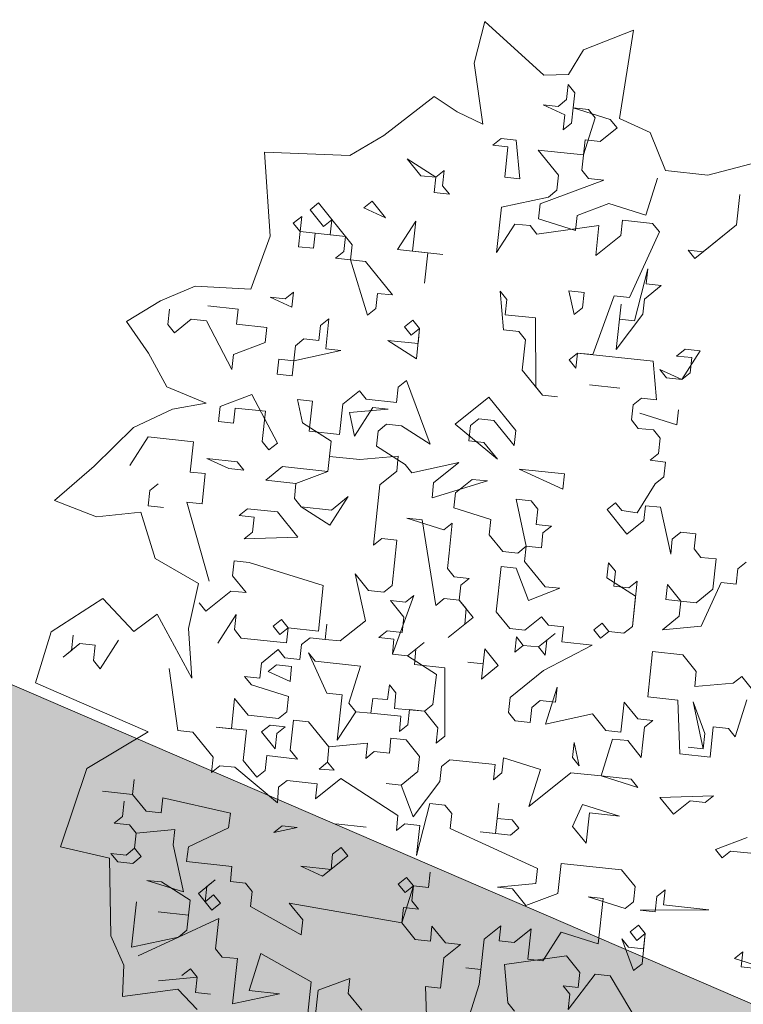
# Model space of a CAD drawing. Header units: metres. Extents: x -228 to 168, y -124 to 293.
# Tile 104 of 256: x 49.73 to 54.47, y -33.77 to -27.33. Entities that reach past the tile are written whole.
import ezdxf

# ---------------------------------------------------------------- set-up
doc = ezdxf.new("R2010")
doc.units = ezdxf.units.M
doc.header["$MEASUREMENT"] = 0
doc.layers.add('Bepflanzung.3 _ UMGEBUNG', color=7, linetype='Continuous')
doc.layers.add('Parzellen.3 _ UMGEBUNG', color=7, linetype='Continuous')

msp = doc.modelspace()

# ---------------------------------------------------------------- hatches: boundary and pattern name
at = {"layer": 'Parzellen.3 _ UMGEBUNG', "linetype": 'Continuous', "lineweight": 18, "true_color": 0xfafafa}
msp.add_hatch(color=7, dxfattribs=at).paths.add_polyline_path([(39.6019, -27.3342), (33.806, -58.474), (64.4775, -72.2376), (66.2055, -61.6537), (63.8162, -42.5486), (65.9863, -38.7175)])

# ---------------------------------------------------------------- linework, layer by layer
at = {"layer": 'Bepflanzung.3 _ UMGEBUNG', "color": 33, "linetype": 'Continuous', "lineweight": 18, "true_color": 0xa89c73}
for p, q in [((52.7753, -27.3455), (52.707, -27.6194)), ((53.1615, -27.6962), (52.7753, -27.3455)), ((53.7487, -27.4022), (53.4202, -27.5317)), ((53.6567, -27.9807), (53.7487, -27.4022)), ((53.4202, -27.5317), (53.3231, -27.6925)), ((52.707, -27.6194), (52.7624, -28.018)), ((53.3231, -27.6925), (53.1615, -27.6962)), ((53.3099, -27.8568), (53.3205, -27.7579)), ((53.3205, -27.7579), (53.3647, -27.8127)), ((53.3647, -27.8127), (53.3541, -27.9115)), ((52.4451, -27.8355), (52.1159, -28.0925)), ((52.5958, -27.937), (52.4451, -27.8355)), ((53.2552, -27.9009), (53.3099, -27.8568)), ((52.7624, -28.018), (52.5958, -27.937)), ((53.2993, -27.9557), (53.1564, -27.8903)), ((53.1564, -27.8903), (53.2552, -27.9009)), ((53.3541, -27.9115), (53.3435, -28.0104)), ((53.3541, -27.9115), (53.5959, -27.9875)), ((53.4529, -27.9221), (53.3541, -27.9115)), ((53.497, -27.9769), (53.4529, -27.9221)), ((53.2887, -28.0545), (53.2993, -27.9557)), ((53.3435, -28.0104), (53.2887, -28.0545)), ((53.4211, -28.2187), (53.497, -27.9769)), ((53.5959, -27.9875), (53.64, -28.0422)), ((53.8566, -28.073), (53.6567, -27.9807)), ((53.64, -28.0422), (53.5306, -28.1304)), ((53.9567, -28.3213), (53.8566, -28.073)), ((52.1159, -28.0925), (51.8929, -28.2219)), ((52.828, -28.1551), (52.8827, -28.1109)), ((52.8827, -28.1109), (52.9816, -28.1215)), ((52.9816, -28.1215), (53.0045, -28.374)), ((53.4317, -28.1198), (53.4105, -28.3175)), ((53.5306, -28.1304), (53.4317, -28.1198)), ((51.8929, -28.2219), (51.3361, -28.2016)), ((51.3361, -28.2016), (51.3718, -28.7503)), ((52.9269, -28.1657), (52.828, -28.1551)), ((52.9056, -28.3634), (52.9269, -28.1657)), ((53.2569, -28.3511), (53.1246, -28.1869)), ((53.1246, -28.1869), (53.4211, -28.2187)), ((52.4555, -28.3651), (52.2684, -28.245)), ((52.2684, -28.245), (52.3567, -28.3545)), ((54.5584, -28.2667), (54.2339, -28.351)), ((52.4555, -28.3651), (52.5102, -28.321)), ((52.5102, -28.321), (52.4996, -28.4198)), ((53.4105, -28.3175), (53.4546, -28.3723)), ((54.2339, -28.351), (53.9567, -28.3213)), ((52.3567, -28.3545), (52.4555, -28.3651)), ((52.4449, -28.4639), (52.4555, -28.3651)), ((53.0045, -28.374), (52.9056, -28.3634)), ((53.5535, -28.3829), (53.1369, -28.5382)), ((53.2463, -28.4499), (53.2569, -28.3511)), ((53.4546, -28.3723), (53.5535, -28.3829)), ((53.8288, -28.6124), (53.9048, -28.3705)), ((52.4996, -28.4198), (52.5438, -28.4745)), ((53.1916, -28.494), (53.2463, -28.4499)), ((51.9842, -28.5645), (52.0389, -28.5204)), ((52.0389, -28.5204), (52.1272, -28.6298)), ((52.5438, -28.4745), (52.4449, -28.4639)), ((52.8844, -28.5611), (53.1916, -28.494)), ((54.4219, -28.676), (54.4432, -28.4783)), ((54.4432, -28.4783), (54.4219, -28.676)), ((51.6329, -28.5768), (51.6876, -28.5327)), ((51.7211, -28.6863), (51.6329, -28.5768)), ((51.6876, -28.5327), (51.9082, -28.8063)), ((52.1272, -28.6298), (51.9842, -28.5645)), ((52.8526, -28.8576), (52.8844, -28.5611)), ((53.1369, -28.5382), (53.1263, -28.637)), ((53.3787, -28.6141), (53.587, -28.5364)), ((53.587, -28.5364), (53.8288, -28.6124)), ((51.5234, -28.6651), (51.5782, -28.6209)), ((51.5782, -28.6209), (51.5676, -28.7198)), ((51.7759, -28.6422), (51.7211, -28.6863)), ((51.7653, -28.741), (51.7759, -28.6422)), ((52.2048, -28.8381), (52.3249, -28.651)), ((52.3249, -28.651), (52.3037, -28.8487)), ((53.1263, -28.637), (53.3681, -28.7129)), ((53.3681, -28.7129), (53.3787, -28.6141)), ((53.6753, -28.6459), (53.6647, -28.7447)), ((53.873, -28.6671), (53.6753, -28.6459)), ((51.5676, -28.7198), (51.5234, -28.6651)), ((51.557, -28.8187), (51.5676, -28.7198)), ((51.5676, -28.7198), (51.7653, -28.741)), ((52.9727, -28.6705), (52.8526, -28.8576)), ((53.0715, -28.6811), (52.9727, -28.6705)), ((53.1157, -28.7359), (53.0715, -28.6811)), ((53.5217, -28.6794), (53.1157, -28.7359)), ((53.5005, -28.8771), (53.5217, -28.6794)), ((53.9171, -28.7218), (53.873, -28.6671)), ((54.4219, -28.676), (54.1483, -28.8966)), ((54.203, -28.8525), (54.4219, -28.676)), ((51.3718, -28.7503), (51.2448, -29.0963)), ((51.6664, -28.7304), (51.6558, -28.8293)), ((51.8641, -28.7516), (51.6664, -28.7304)), ((51.8535, -28.8505), (51.8641, -28.7516)), ((53.6647, -28.7447), (53.5005, -28.8771)), ((53.7211, -29.1508), (53.9171, -28.7218)), ((51.6558, -28.8293), (51.557, -28.8187)), ((51.9082, -28.8063), (51.8976, -28.9052)), ((52.4025, -28.8593), (52.2048, -28.8381)), ((52.3037, -28.8487), (52.5014, -28.8699)), ((54.1483, -28.8966), (54.1042, -28.8419)), ((54.1042, -28.8419), (54.203, -28.8525)), ((51.7988, -28.8946), (51.8535, -28.8505)), ((51.8976, -28.9052), (51.7988, -28.8946)), ((51.8976, -28.9052), (51.9965, -28.9158)), ((52.0088, -29.2671), (51.8976, -28.9052)), ((52.4025, -28.8593), (52.3813, -29.0571)), ((52.3813, -29.0571), (52.4025, -28.8593)), ((52.5014, -28.8699), (52.4025, -28.8593)), ((51.9965, -28.9158), (52.173, -29.1347)), ((53.7546, -29.3043), (53.8412, -28.9637)), ((53.8412, -28.9637), (53.8306, -29.0625)), ((50.8821, -29.0781), (50.6546, -29.1729)), ((51.2448, -29.0963), (50.8821, -29.0781)), ((53.9294, -29.0731), (53.8199, -29.1614)), ((53.8306, -29.0625), (53.9294, -29.0731)), ((51.5146, -29.2141), (51.3716, -29.1487)), ((51.3716, -29.1487), (51.4704, -29.1593)), ((51.4704, -29.1593), (51.5252, -29.1152)), ((51.5252, -29.1152), (51.5146, -29.2141)), ((52.0741, -29.1241), (52.0635, -29.2229)), ((52.173, -29.1347), (52.0741, -29.1241)), ((52.8985, -29.3625), (52.8756, -29.1101)), ((52.8756, -29.1101), (52.9197, -29.1648)), ((52.9197, -29.1648), (52.9091, -29.2636)), ((53.3592, -29.2619), (53.3257, -29.1083)), ((53.3257, -29.1083), (53.4245, -29.119)), ((53.4245, -29.119), (53.4139, -29.2178)), ((53.481, -29.525), (53.6222, -29.1402)), ((53.6222, -29.1402), (53.7211, -29.1508)), ((53.8199, -29.1614), (53.8093, -29.2602)), ((50.6546, -29.1729), (50.4324, -29.3091)), ((50.7025, -29.3269), (50.7131, -29.2281)), ((50.9656, -29.2052), (51.1633, -29.2264)), ((51.1633, -29.2264), (51.1527, -29.3252)), ((52.0635, -29.2229), (52.0088, -29.2671)), ((53.4139, -29.2178), (53.3592, -29.2619)), ((53.6346, -29.4914), (53.6664, -29.1949)), ((53.6664, -29.1949), (53.6558, -29.2937)), ((50.8561, -29.2934), (50.7467, -29.3817)), ((50.955, -29.304), (50.8561, -29.2934)), ((51.7017, -29.3341), (51.7564, -29.29)), ((51.7564, -29.29), (51.7352, -29.4877)), ((52.2506, -29.343), (52.3054, -29.2989)), ((52.3054, -29.2989), (52.3495, -29.3536)), ((52.9091, -29.2636), (53.1068, -29.2848)), ((53.1068, -29.2848), (53.1085, -29.735)), ((53.8093, -29.2602), (53.6346, -29.4914)), ((53.6558, -29.2937), (53.7546, -29.3043)), ((50.4324, -29.3091), (50.5758, -29.515)), ((50.7467, -29.3817), (50.7025, -29.3269)), ((51.1209, -29.6218), (50.955, -29.304)), ((51.1527, -29.3252), (51.3504, -29.3464)), ((51.3504, -29.3464), (51.3398, -29.4453)), ((51.6911, -29.433), (51.7017, -29.3341)), ((52.2948, -29.3977), (52.2506, -29.343)), ((52.3495, -29.3536), (52.2948, -29.3977)), ((52.3495, -29.3536), (52.3283, -29.5513)), ((52.3389, -29.4525), (52.3495, -29.3536)), ((52.9973, -29.3731), (52.8985, -29.3625)), ((51.5375, -29.4665), (51.5922, -29.4224)), ((51.5922, -29.4224), (51.6911, -29.433)), ((53.0415, -29.4278), (52.9973, -29.3731)), ((53.0202, -29.6255), (53.0415, -29.4278)), ((51.3398, -29.4453), (51.1315, -29.5229)), ((51.5269, -29.5653), (51.5375, -29.4665)), ((51.7352, -29.4877), (51.834, -29.4983)), ((52.3283, -29.5513), (52.1412, -29.4313)), ((52.1412, -29.4313), (52.3389, -29.4525)), ((54.03, -29.5338), (54.0847, -29.4897)), ((54.0847, -29.4897), (54.1835, -29.5003)), ((50.5758, -29.515), (50.696, -29.7357)), ((51.1315, -29.5229), (51.1209, -29.6218)), ((51.4174, -29.6536), (51.428, -29.5547)), ((51.428, -29.5547), (51.5269, -29.5653)), ((51.834, -29.4983), (51.5269, -29.5653)), ((53.3274, -29.5585), (53.3821, -29.5144)), ((53.3821, -29.5144), (53.3715, -29.6132)), ((53.8764, -29.5674), (53.3821, -29.5144)), ((53.3821, -29.5144), (53.481, -29.525)), ((54.1288, -29.5445), (54.03, -29.5338)), ((54.1835, -29.5003), (54.0635, -29.6874)), ((54.1182, -29.6433), (54.1288, -29.5445)), ((51.5269, -29.5653), (51.5163, -29.6642)), ((53.3715, -29.6132), (53.3274, -29.5585)), ((53.8993, -29.8198), (53.8764, -29.5674)), ((54.0635, -29.6874), (53.9205, -29.6221)), ((53.9205, -29.6221), (53.9646, -29.6768)), ((51.5163, -29.6642), (51.4174, -29.6536)), ((53.1526, -29.7897), (53.0202, -29.6255)), ((53.9646, -29.6768), (54.0635, -29.6874)), ((54.0635, -29.6874), (54.1182, -29.6433)), ((50.696, -29.7357), (50.9543, -29.843)), ((52.1976, -29.8373), (52.2082, -29.7384)), ((52.2082, -29.7384), (52.263, -29.6943)), ((52.263, -29.6943), (52.4182, -30.1109)), ((53.1085, -29.735), (53.1526, -29.7897)), ((53.4598, -29.7227), (53.6575, -29.7439)), ((53.6575, -29.7439), (53.4598, -29.7227)), ((51.0449, -29.8636), (51.2532, -29.786)), ((51.2532, -29.786), (51.4191, -30.1037)), ((51.8463, -29.8496), (51.9558, -29.7613)), ((51.9558, -29.7613), (51.9999, -29.8161)), ((52.5824, -29.9785), (52.8013, -29.802)), ((52.8013, -29.802), (52.9778, -30.0209)), ((53.1526, -29.7897), (53.2515, -29.8003)), ((53.2515, -29.8003), (53.1526, -29.7897)), ((53.7457, -29.8533), (53.8005, -29.8092)), ((53.8005, -29.8092), (53.8993, -29.8198)), ((50.9543, -29.843), (50.7328, -29.8823)), ((51.0343, -29.9625), (51.0449, -29.8636)), ((51.1438, -29.8742), (51.1332, -29.9731)), ((51.3415, -29.8954), (51.1438, -29.8742)), ((51.5833, -29.9713), (51.5498, -29.8178)), ((51.5498, -29.8178), (51.6486, -29.8284)), ((51.6486, -29.8284), (51.6274, -30.0261)), ((51.8251, -30.0473), (51.8463, -29.8496)), ((52.044, -29.8708), (51.924, -30.0579)), ((51.9999, -29.8161), (52.1976, -29.8373)), ((52.1429, -29.8814), (52.044, -29.8708)), ((53.7351, -29.9522), (53.7457, -29.8533)), ((50.7328, -29.8823), (50.4777, -30.0018)), ((51.3203, -30.0931), (51.3415, -29.8954)), ((51.8905, -29.9043), (52.1429, -29.8814)), ((51.924, -30.0579), (51.8905, -29.9043)), ((54.0317, -29.984), (53.7899, -29.908)), ((53.7899, -29.908), (54.0317, -29.984)), ((54.0423, -29.8851), (54.0317, -29.984)), ((54.0317, -29.984), (54.0423, -29.8851)), ((50.4777, -30.0018), (50.2222, -30.2548)), ((51.1332, -29.9731), (51.0343, -29.9625)), ((51.7704, -30.0914), (51.5833, -29.9713)), ((52.1323, -29.9802), (52.0776, -30.0244)), ((52.2311, -29.9908), (52.1323, -29.9802)), ((52.4182, -30.1109), (52.2311, -29.9908)), ((52.8578, -30.208), (52.5824, -29.9785)), ((52.6813, -29.9891), (52.6707, -30.088)), ((52.736, -29.945), (52.6813, -29.9891)), ((52.8349, -29.9556), (52.736, -29.945)), ((52.9672, -30.1198), (52.8349, -29.9556)), ((53.7793, -30.0069), (53.7351, -29.9522)), ((53.8781, -30.0175), (53.7793, -30.0069)), ((50.5736, -30.063), (50.4535, -30.2501)), ((50.8701, -30.0948), (50.5736, -30.063)), ((51.6274, -30.0261), (51.8251, -30.0473)), ((52.0776, -30.0244), (52.067, -30.1232)), ((52.9778, -30.0209), (52.9672, -30.1198)), ((53.9222, -30.0722), (53.8781, -30.0175)), ((53.9116, -30.1711), (53.9222, -30.0722)), ((50.8489, -30.2925), (50.8701, -30.0948)), ((51.3644, -30.1478), (51.3203, -30.0931)), ((51.4191, -30.1037), (51.3644, -30.1478)), ((51.7492, -30.2891), (51.7704, -30.0914)), ((52.067, -30.1232), (52.2541, -30.2433)), ((52.6707, -30.088), (52.7695, -30.0986)), ((52.7695, -30.0986), (52.8578, -30.208)), ((51.7598, -30.1903), (51.7492, -30.2891)), ((51.9575, -30.2115), (51.7598, -30.1903)), ((52.2099, -30.1885), (51.9575, -30.2115)), ((52.1993, -30.2874), (52.2099, -30.1885)), ((53.8569, -30.2152), (53.9116, -30.1711)), ((50.2222, -30.2548), (49.9629, -30.4787)), ((51.1014, -30.2696), (50.9584, -30.2043)), ((50.9584, -30.2043), (51.1561, -30.2255)), ((51.1561, -30.2255), (51.2002, -30.2802)), ((51.3432, -30.3456), (51.4527, -30.2573)), ((51.4527, -30.2573), (51.7492, -30.2891)), ((52.2541, -30.2433), (52.2982, -30.298)), ((52.2982, -30.298), (52.6053, -30.231)), ((52.6053, -30.231), (52.4412, -30.3633)), ((53.958, -30.2285), (53.8569, -30.2152)), ((53.9451, -30.3247), (53.958, -30.2285)), ((50.9478, -30.3031), (50.8489, -30.2925)), ((50.9266, -30.5008), (50.9478, -30.3031)), ((51.2002, -30.2802), (51.1014, -30.2696)), ((51.7492, -30.2891), (51.5409, -30.3668)), ((52.0899, -30.3756), (52.1993, -30.2874)), ((53.2867, -30.404), (53.0008, -30.2734)), ((53.0008, -30.2734), (53.2973, -30.3052)), ((53.2973, -30.3052), (53.2867, -30.404)), ((53.8904, -30.3688), (53.9451, -30.3247)), ((50.6406, -30.3702), (50.5859, -30.4143)), ((51.5409, -30.3668), (51.3432, -30.3456)), ((51.5409, -30.3668), (51.5303, -30.4656)), ((51.5303, -30.4656), (51.5409, -30.3668)), ((52.0475, -30.7711), (52.0899, -30.3756)), ((52.4306, -30.4622), (52.7925, -30.351)), ((52.4412, -30.3633), (52.4306, -30.4622)), ((52.6936, -30.3404), (52.5841, -30.4287)), ((52.7925, -30.351), (52.6936, -30.3404)), ((53.7726, -30.5586), (53.8904, -30.3688)), ((50.5859, -30.4143), (50.5753, -30.5132)), ((51.8816, -30.4533), (51.7615, -30.6404)), ((51.7721, -30.5415), (51.8816, -30.4533)), ((52.5841, -30.4287), (52.5735, -30.5275)), ((49.9629, -30.4787), (50.2366, -30.5862)), ((50.5753, -30.5132), (50.6742, -30.5238)), ((50.9724, -31.0057), (50.8277, -30.4902)), ((50.8277, -30.4902), (50.9266, -30.5008)), ((51.5303, -30.4656), (51.5744, -30.5203)), ((51.5744, -30.5203), (51.5303, -30.4656)), ((51.5744, -30.5203), (51.7721, -30.5415)), ((51.7615, -30.6404), (51.5744, -30.5203)), ((53.0466, -30.7782), (52.9796, -30.4711)), ((52.9796, -30.4711), (53.0784, -30.4817)), ((53.0784, -30.4817), (53.1225, -30.5364)), ((53.5749, -30.5374), (53.6296, -30.4933)), ((53.6296, -30.4933), (53.6715, -30.5453)), ((53.8273, -30.5145), (53.8145, -30.6106)), ((53.9239, -30.5224), (53.8273, -30.5145)), ((53.991, -30.8295), (53.9239, -30.5224)), ((50.2366, -30.5862), (50.5275, -30.5543)), ((50.5275, -30.5543), (50.6209, -30.859)), ((51.1684, -30.5768), (51.2231, -30.5327)), ((51.2673, -30.5874), (51.1684, -30.5768)), ((51.2231, -30.5327), (51.4208, -30.5539)), ((51.2567, -30.6862), (51.2673, -30.5874)), ((51.4208, -30.5539), (51.5532, -30.718)), ((52.5735, -30.5275), (52.8154, -30.6034)), ((53.1225, -30.5364), (53.1119, -30.6352)), ((53.705, -30.6989), (53.5749, -30.5374)), ((53.6715, -30.5453), (53.7726, -30.5586)), ((52.3652, -30.6052), (52.2664, -30.5946)), ((52.2664, -30.5946), (52.5082, -30.6705)), ((52.4552, -31.1647), (52.3652, -30.6052)), ((52.5082, -30.6705), (52.5629, -30.6264)), ((52.5629, -30.6264), (52.5417, -30.8241)), ((52.8154, -30.6034), (52.8048, -30.7023)), ((53.1119, -30.6352), (53.2108, -30.6459)), ((53.2108, -30.6459), (53.156, -30.69)), ((53.8145, -30.6106), (53.705, -30.6989)), ((51.2019, -30.7304), (51.2567, -30.6862)), ((52.8048, -30.7023), (52.893, -30.8117)), ((53.156, -30.69), (53.1454, -30.7888)), ((54.0563, -30.6865), (54.0016, -30.7307)), ((54.1552, -30.6971), (54.0563, -30.6865)), ((54.1446, -30.796), (54.1552, -30.6971)), ((51.5532, -30.718), (51.2019, -30.7304)), ((52.1022, -30.7269), (52.0475, -30.7711)), ((52.2011, -30.7375), (52.1022, -30.7269)), ((52.1692, -31.0341), (52.2011, -30.7375)), ((52.9919, -30.8223), (53.0466, -30.7782)), ((53.0466, -30.7782), (53.036, -30.8771)), ((53.1454, -30.7888), (53.0466, -30.7782)), ((54.0016, -30.7307), (53.991, -30.8295)), ((52.5417, -30.8241), (52.5311, -30.9229)), ((52.893, -30.8117), (52.9919, -30.8223)), ((54.1887, -30.8507), (54.1446, -30.796)), ((50.6209, -30.859), (50.9034, -31.0223)), ((51.1366, -30.8733), (51.126, -30.9722)), ((51.2355, -30.8839), (51.1366, -30.8733)), ((51.7191, -31.0358), (51.2355, -30.8839)), ((53.036, -30.8771), (53.1706, -31.044)), ((53.5744, -30.9848), (53.585, -30.886)), ((53.585, -30.886), (53.6291, -30.9407)), ((54.2875, -30.8613), (54.1887, -30.8507)), ((54.2663, -31.059), (54.2875, -30.8613)), ((54.4852, -30.8825), (54.4305, -30.9267)), ((51.126, -30.9722), (51.2143, -31.0816)), ((51.9945, -31.2653), (51.9274, -30.9582)), ((51.9274, -30.9582), (52.0157, -31.0676)), ((52.5311, -30.9229), (52.5753, -30.9776)), ((52.8824, -30.9106), (52.8506, -31.2072)), ((52.9813, -30.9212), (52.8824, -30.9106)), ((53.0611, -31.1322), (52.9813, -30.9212)), ((53.6291, -30.9407), (53.6185, -31.0395)), ((54.4305, -30.9267), (54.4199, -31.0255)), ((50.9034, -31.0223), (50.8383, -31.3167)), ((51.6873, -31.3324), (51.7191, -31.0358)), ((52.1145, -31.0782), (52.1692, -31.0341)), ((52.5753, -30.9776), (52.6741, -30.9882)), ((52.6194, -31.0324), (52.6088, -31.1312)), ((52.6741, -30.9882), (52.6194, -31.0324)), ((53.7615, -31.1049), (53.5744, -30.9848)), ((53.7174, -31.0501), (53.7721, -31.006)), ((53.7721, -31.006), (53.7403, -31.3026)), ((53.9592, -31.1261), (53.9698, -31.0272)), ((53.9698, -31.0272), (54.058, -31.1367)), ((54.3211, -31.0149), (54.1904, -31.3009)), ((54.4199, -31.0255), (54.3211, -31.0149)), ((51.1154, -31.071), (50.9512, -31.2034)), ((51.2143, -31.0816), (51.1154, -31.071)), ((52.0157, -31.0676), (52.1145, -31.0782)), ((52.3122, -31.0994), (52.171, -31.4842)), ((52.2575, -31.1435), (52.3122, -31.0994)), ((53.2672, -31.0519), (53.0611, -31.1322)), ((53.1706, -31.044), (53.2672, -31.0519)), ((53.6185, -31.0395), (53.7174, -31.0501)), ((54.1569, -31.1473), (54.2663, -31.059)), ((50.2786, -31.1201), (49.9406, -31.3385)), ((50.4801, -31.3365), (50.2786, -31.1201)), ((50.9512, -31.2034), (50.9071, -31.1487)), ((52.2469, -31.2424), (52.1586, -31.1329)), ((52.1586, -31.1329), (52.2575, -31.1435)), ((52.5099, -31.1206), (52.4552, -31.1647)), ((52.6088, -31.1312), (52.5099, -31.1206)), ((52.6088, -31.1312), (52.6992, -31.2434)), ((52.6529, -31.1859), (52.6088, -31.1312)), ((53.7403, -31.3026), (53.7615, -31.1049)), ((54.058, -31.1367), (53.9592, -31.1261)), ((54.0474, -31.2355), (54.058, -31.1367)), ((54.058, -31.1367), (54.1569, -31.1473)), ((50.6341, -31.2222), (50.4801, -31.3365)), ((50.8595, -31.6415), (50.6341, -31.2222)), ((51.0289, -31.4117), (51.1489, -31.2246)), ((51.1489, -31.2246), (51.1383, -31.3235)), ((52.6445, -31.2875), (52.6529, -31.1859)), ((52.8506, -31.2072), (52.9389, -31.3166)), ((51.3908, -31.3005), (51.4455, -31.2564)), ((51.4455, -31.2564), (51.4896, -31.3111)), ((51.7314, -31.3871), (51.742, -31.2882)), ((51.742, -31.2882), (51.7314, -31.3871)), ((51.8303, -31.3977), (51.9945, -31.2653)), ((52.2363, -31.3412), (52.2469, -31.2424)), ((52.6992, -31.2434), (52.5351, -31.3758)), ((52.5351, -31.3758), (52.6445, -31.2875)), ((53.0377, -31.3272), (53.1472, -31.239)), ((53.1472, -31.239), (53.1913, -31.2937)), ((53.1913, -31.2937), (53.2901, -31.3043)), ((53.4878, -31.3255), (53.5426, -31.2814)), ((53.5426, -31.2814), (53.5867, -31.3361)), ((53.938, -31.3238), (54.0474, -31.2355)), ((49.9406, -31.3385), (49.837, -31.6711)), ((50.0739, -31.4593), (50.0845, -31.3604)), ((50.8383, -31.3167), (50.8595, -31.6415)), ((51.1383, -31.3235), (51.1824, -31.3782)), ((51.4349, -31.3553), (51.3908, -31.3005)), ((51.4896, -31.3111), (51.4349, -31.3553)), ((51.479, -31.41), (51.4896, -31.3111)), ((51.4896, -31.3111), (51.6873, -31.3324)), ((52.0827, -31.3748), (52.1374, -31.3306)), ((52.1374, -31.3306), (52.2363, -31.3412)), ((52.9389, -31.3166), (53.0377, -31.3272)), ((53.126, -31.4367), (53.2354, -31.3484)), ((53.2354, -31.3484), (53.1807, -31.3925)), ((53.2901, -31.3043), (53.2795, -31.4031)), ((53.532, -31.3802), (53.4878, -31.3255)), ((53.5867, -31.3361), (53.532, -31.3802)), ((53.6855, -31.3467), (53.5867, -31.3361)), ((53.5867, -31.3361), (53.6855, -31.3467)), ((53.7403, -31.3026), (53.6855, -31.3467)), ((53.6855, -31.3467), (53.7403, -31.3026)), ((54.1904, -31.3009), (53.938, -31.3238)), ((50.1286, -31.4151), (50.0191, -31.5034)), ((50.2275, -31.4257), (50.1286, -31.4151)), ((50.381, -31.3922), (50.261, -31.5793)), ((51.1824, -31.3782), (51.479, -31.41)), ((51.5672, -31.5195), (51.5779, -31.4206)), ((51.5779, -31.4206), (51.6326, -31.3765)), ((51.6326, -31.3765), (51.7314, -31.3871)), ((51.7314, -31.3871), (51.8303, -31.3977)), ((52.1816, -31.3854), (52.0827, -31.3748)), ((52.171, -31.4842), (52.1816, -31.3854)), ((52.2698, -31.4948), (52.3793, -31.4066)), ((52.3793, -31.4066), (52.3245, -31.4507)), ((52.9724, -31.4702), (52.983, -31.3713)), ((52.983, -31.3713), (53.0271, -31.4261)), ((53.4772, -31.4243), (53.1595, -31.5902)), ((53.1807, -31.3925), (53.1701, -31.4914)), ((53.2795, -31.4031), (53.4772, -31.4243)), ((50.0191, -31.5034), (50.0739, -31.4593)), ((50.2168, -31.5246), (50.2275, -31.4257)), ((51.3148, -31.5424), (51.4243, -31.4541)), ((51.4243, -31.4541), (51.4684, -31.5089)), ((51.7437, -31.7384), (51.622, -31.4753)), ((51.622, -31.4753), (51.6661, -31.5301)), ((52.2698, -31.4948), (52.171, -31.4842)), ((52.171, -31.4842), (52.2698, -31.4948)), ((52.3245, -31.4507), (52.3161, -31.5523)), ((52.7641, -31.5478), (52.7747, -31.449)), ((52.7747, -31.449), (52.8629, -31.5584)), ((53.0271, -31.4261), (52.9724, -31.4702)), ((53.126, -31.4367), (53.0271, -31.4261)), ((53.0271, -31.4261), (53.126, -31.4367)), ((53.1701, -31.4914), (53.126, -31.4367)), ((53.8408, -31.7633), (53.8726, -31.4668)), ((53.8726, -31.4668), (54.0703, -31.488)), ((54.0703, -31.488), (54.1586, -31.5974)), ((50.261, -31.5793), (50.2168, -31.5246)), ((51.3042, -31.6412), (51.3148, -31.5424)), ((51.3589, -31.5971), (51.4137, -31.553)), ((51.4137, -31.553), (51.5125, -31.5636)), ((51.4684, -31.5089), (51.5672, -31.5195)), ((51.6661, -31.5301), (51.9627, -31.5619)), ((52.4591, -31.6176), (52.2698, -31.4948)), ((52.3161, -31.5523), (52.5138, -31.5735)), ((52.7641, -31.5478), (52.6652, -31.5372)), ((52.6652, -31.5372), (52.7641, -31.5478)), ((52.7535, -31.6467), (52.7641, -31.5478)), ((50.7675, -31.9836), (50.7111, -31.5776)), ((51.5019, -31.6624), (51.3589, -31.5971)), ((51.5125, -31.5636), (51.5019, -31.6624)), ((51.9627, -31.5619), (51.8867, -31.8037)), ((52.4357, -31.8126), (52.4591, -31.6176)), ((52.5138, -31.5735), (52.5134, -32.0209)), ((52.8629, -31.5584), (52.7535, -31.6467)), ((53.1595, -31.5902), (52.9406, -31.7667)), ((54.1586, -31.5974), (54.148, -31.6963)), ((49.837, -31.6711), (50.5747, -31.9909)), ((51.2495, -31.6853), (51.2054, -31.6306)), ((51.2054, -31.6306), (51.3042, -31.6412)), ((54.148, -31.6963), (54.4004, -31.6733)), ((54.4004, -31.6733), (54.4552, -31.6292)), ((54.4552, -31.6292), (54.5875, -31.7934)), ((51.4913, -31.7613), (51.2495, -31.6853)), ((51.8426, -31.749), (51.7437, -31.7384)), ((52.1392, -31.7808), (52.152, -31.6847)), ((52.152, -31.6847), (52.1939, -31.7366)), ((52.1939, -31.7366), (52.1855, -31.8382)), ((53.2477, -31.6997), (53.1718, -31.9415)), ((53.2371, -31.7985), (53.2477, -31.6997)), ((51.1188, -31.9713), (51.14, -31.7736)), ((51.14, -31.7736), (51.2283, -31.8831)), ((51.4807, -31.8601), (51.4913, -31.7613)), ((51.8108, -32.0455), (51.8426, -31.749)), ((51.8867, -31.8037), (51.9331, -31.8612)), ((52.0297, -31.869), (52.0425, -31.7729)), ((52.0425, -31.7729), (52.1392, -31.7808)), ((52.9406, -31.7667), (52.93, -31.8656)), ((53.0835, -31.8321), (53.1383, -31.7879)), ((53.1383, -31.7879), (53.2371, -31.7985)), ((53.6661, -31.9945), (53.6873, -31.7968)), ((53.6873, -31.7968), (53.7755, -31.9063)), ((54.0385, -31.7845), (53.8408, -31.7633)), ((54.0509, -32.1358), (54.0385, -31.7845)), ((54.2044, -32.1023), (54.1374, -31.7951)), ((54.1374, -31.7951), (54.215, -32.0034)), ((54.4887, -31.7828), (54.4127, -32.0246)), ((51.426, -31.9043), (51.4807, -31.8601)), ((51.9331, -31.8612), (51.8108, -32.0455)), ((51.9331, -31.8612), (52.0297, -31.869)), ((52.0297, -31.869), (51.9331, -31.8612)), ((52.2274, -31.8902), (52.0297, -31.869)), ((52.1855, -31.8382), (52.381, -31.8567)), ((52.2821, -31.8461), (52.2715, -31.945)), ((52.381, -31.8567), (52.2821, -31.8461)), ((52.381, -31.8567), (52.4357, -31.8126)), ((52.4692, -31.9662), (52.381, -31.8567)), ((52.93, -31.8656), (52.9741, -31.9203)), ((53.0729, -31.9309), (53.0835, -31.8321)), ((53.1718, -31.9415), (53.479, -31.8745)), ((53.479, -31.8745), (53.5672, -31.9839)), ((51.2283, -31.8831), (51.426, -31.9043)), ((51.5248, -31.9149), (51.5036, -32.1126)), ((51.6237, -31.9255), (51.5248, -31.9149)), ((51.7561, -32.0896), (51.6237, -31.9255)), ((52.2168, -31.9891), (52.2274, -31.8902)), ((52.9741, -31.9203), (53.0729, -31.9309)), ((53.7755, -31.9063), (53.8744, -31.9169)), ((53.8744, -31.9169), (53.8196, -31.961)), ((50.5747, -31.9909), (50.1743, -32.2326)), ((50.8664, -31.9942), (50.7675, -31.9836)), ((50.9988, -32.1584), (50.8664, -31.9942)), ((51.2177, -31.9819), (51.02, -31.9607)), ((51.02, -31.9607), (51.1188, -31.9713)), ((51.1965, -32.1796), (51.2177, -31.9819)), ((51.3165, -31.9925), (51.3713, -31.9484)), ((51.4048, -32.102), (51.3165, -31.9925)), ((51.3713, -31.9484), (51.4701, -31.959)), ((51.4154, -32.0031), (51.4048, -32.102)), ((51.4701, -31.959), (51.4154, -32.0031)), ((52.2715, -31.945), (52.2168, -31.9891)), ((52.4586, -32.065), (52.4692, -31.9662)), ((53.5672, -31.9839), (53.6661, -31.9945)), ((53.8196, -31.961), (53.809, -32.0599)), ((54.215, -32.0034), (54.2044, -32.1023)), ((54.2698, -31.9593), (54.2486, -32.157)), ((54.3686, -31.9699), (54.2698, -31.9593)), ((54.4127, -32.0246), (54.3686, -31.9699)), ((52.0085, -32.0667), (51.7561, -32.0896)), ((51.9979, -32.1656), (52.0085, -32.0667)), ((52.1621, -32.0332), (52.1515, -32.1321)), ((52.2609, -32.0438), (52.1621, -32.0332)), ((52.3492, -32.1533), (52.2609, -32.0438)), ((52.5134, -32.0209), (52.4586, -32.065)), ((53.3589, -32.0616), (53.3483, -32.1604)), ((53.3924, -32.2152), (53.3589, -32.0616)), ((53.6113, -32.0387), (53.5354, -32.2805)), ((53.7102, -32.0493), (53.6113, -32.0387)), ((53.7984, -32.1587), (53.7102, -32.0493)), ((53.809, -32.0599), (53.7984, -32.1587)), ((51.5036, -32.1126), (51.55, -32.17)), ((51.7561, -32.0896), (51.7477, -32.1912)), ((51.7477, -32.1912), (51.7561, -32.0896)), ((52.0526, -32.1215), (51.9979, -32.1656)), ((52.1515, -32.1321), (52.0526, -32.1215)), ((54.2044, -32.1023), (54.1056, -32.0917)), ((54.1056, -32.0917), (54.2044, -32.1023)), ((50.9882, -32.2573), (50.9988, -32.1584)), ((51.2847, -32.2891), (51.1965, -32.1796)), ((51.3501, -32.1461), (51.3395, -32.2449)), ((51.55, -32.17), (51.3501, -32.1461)), ((51.6929, -32.2354), (51.7477, -32.1912)), ((51.7477, -32.1912), (51.7896, -32.2432)), ((52.3386, -32.2521), (52.3492, -32.1533)), ((52.5469, -32.1745), (52.4922, -32.2186)), ((52.8434, -32.2063), (52.5469, -32.1745)), ((52.8982, -32.1621), (52.8876, -32.261)), ((53.14, -32.2381), (52.8982, -32.1621)), ((53.3483, -32.1604), (53.3924, -32.2152)), ((54.2486, -32.157), (54.0509, -32.1358)), ((50.1743, -32.2326), (50.0009, -32.7438)), ((51.0429, -32.2131), (50.9882, -32.2573)), ((51.1418, -32.2237), (51.0429, -32.2131)), ((51.4193, -32.456), (51.1418, -32.2237)), ((51.3395, -32.2449), (51.2847, -32.2891)), ((51.7896, -32.2432), (51.6929, -32.2354)), ((52.2291, -32.3404), (52.3386, -32.2521)), ((52.4922, -32.2186), (52.4815, -32.3174)), ((52.8328, -32.3051), (52.8434, -32.2063)), ((52.8876, -32.261), (52.8328, -32.3051)), ((53.0641, -32.4799), (53.14, -32.2381)), ((53.3377, -32.2593), (53.0641, -32.4799)), ((53.5354, -32.2805), (53.3377, -32.2593)), ((50.4727, -32.4019), (50.4833, -32.3031)), ((50.4833, -32.3031), (50.4727, -32.4019)), ((51.4824, -32.3103), (51.4277, -32.3544)), ((51.6801, -32.3315), (51.4824, -32.3103)), ((51.8337, -32.298), (51.6695, -32.4303)), ((52.2079, -32.5381), (51.8337, -32.298)), ((52.4815, -32.3174), (52.3068, -32.5487)), ((53.5354, -32.2805), (53.7331, -32.3017)), ((53.7772, -32.3564), (53.5354, -32.2805)), ((53.7331, -32.3017), (53.7772, -32.3564)), ((50.275, -32.3807), (50.4727, -32.4019)), ((51.4277, -32.3544), (51.4193, -32.456)), ((51.6695, -32.4303), (51.6801, -32.3315)), ((52.2291, -32.3404), (52.1303, -32.3298)), ((52.1303, -32.3298), (52.2291, -32.3404)), ((52.3068, -32.5487), (52.2291, -32.3404)), ((50.4074, -32.5449), (50.418, -32.4461)), ((50.4727, -32.4019), (50.561, -32.5114)), ((50.6598, -32.522), (50.6704, -32.4232)), ((50.6704, -32.4232), (51.1121, -32.523)), ((53.9202, -32.4218), (54.2715, -32.4094)), ((54.0084, -32.5312), (53.9202, -32.4218)), ((54.1179, -32.443), (54.0084, -32.5312)), ((54.2168, -32.4536), (54.1179, -32.443)), ((54.2715, -32.4094), (54.2168, -32.4536)), ((50.561, -32.5114), (50.6598, -32.522)), ((52.4162, -32.4604), (52.3297, -32.8011)), ((52.5151, -32.471), (52.4162, -32.4604)), ((52.5592, -32.5257), (52.5151, -32.471)), ((52.8451, -32.6564), (52.8664, -32.4587)), ((52.8664, -32.4587), (52.8558, -32.5576)), ((53.35, -32.6106), (53.4153, -32.4676)), ((53.4153, -32.4676), (53.6572, -32.5435)), ((50.3527, -32.589), (50.4074, -32.5449)), ((51.1121, -32.523), (51.0993, -32.6191)), ((52.1973, -32.6369), (52.2079, -32.5381)), ((52.5486, -32.6246), (52.5592, -32.5257)), ((52.8558, -32.5576), (52.9546, -32.5682)), ((52.9546, -32.5682), (52.9987, -32.6229)), ((53.4595, -32.5223), (53.4383, -32.72)), ((53.6572, -32.5435), (53.4595, -32.5223)), ((50.4515, -32.5996), (50.3527, -32.589)), ((50.4956, -32.6544), (50.4515, -32.5996)), ((50.7481, -32.6315), (50.4956, -32.6544)), ((50.7375, -32.7303), (50.7481, -32.6315)), ((51.0993, -32.6191), (50.8385, -32.7436)), ((51.3959, -32.6509), (51.4506, -32.6068)), ((51.5495, -32.6174), (51.3959, -32.6509)), ((51.4506, -32.6068), (51.5495, -32.6174)), ((51.8019, -32.5945), (51.9996, -32.6157)), ((51.9996, -32.6157), (51.8019, -32.5945)), ((52.252, -32.5928), (52.1973, -32.6369)), ((52.3509, -32.6034), (52.252, -32.5928)), ((52.3297, -32.8011), (52.3509, -32.6034)), ((53.1205, -32.8859), (52.5486, -32.6246)), ((52.944, -32.667), (52.7463, -32.6458)), ((52.7463, -32.6458), (52.8451, -32.6564)), ((52.9987, -32.6229), (52.944, -32.667)), ((53.4383, -32.72), (53.35, -32.6106)), ((50.4956, -32.6544), (50.485, -32.7532)), ((50.485, -32.7532), (50.4956, -32.6544)), ((54.2838, -32.7607), (54.4921, -32.6831)), ((50.0009, -32.7438), (50.3213, -32.8177)), ((50.4303, -32.7974), (50.485, -32.7532)), ((50.485, -32.7532), (50.5291, -32.808)), ((50.8045, -33.0375), (50.7375, -32.7303)), ((50.8385, -32.7436), (50.8257, -32.8398)), ((51.7807, -32.7922), (51.8354, -32.7481)), ((51.8354, -32.7481), (51.8796, -32.8028)), ((54.3279, -32.8154), (54.2838, -32.7607)), ((54.3826, -32.7713), (54.3279, -32.8154)), ((54.5804, -32.7925), (54.3826, -32.7713)), ((50.3213, -32.8177), (50.3311, -33.3262)), ((50.3756, -32.8415), (50.3314, -32.7867)), ((50.3314, -32.7867), (50.4303, -32.7974)), ((50.4744, -32.8521), (50.3756, -32.8415)), ((50.5291, -32.808), (50.4744, -32.8521)), ((50.8257, -32.8398), (51.1223, -32.8716)), ((51.8796, -32.8028), (51.7154, -32.9352)), ((51.7701, -32.8911), (51.7807, -32.7922)), ((51.1223, -32.8716), (51.1117, -32.9704)), ((51.7154, -32.9352), (51.5724, -32.8699)), ((51.5724, -32.8699), (51.7701, -32.8911)), ((53.1099, -32.9848), (53.1205, -32.8859)), ((53.2741, -32.8524), (53.2529, -33.0501)), ((53.6695, -32.8948), (53.2741, -32.8524)), ((53.7577, -33.0043), (53.6695, -32.8948)), ((50.6615, -32.9721), (50.5649, -32.9643)), ((50.5649, -32.9643), (50.8045, -33.0375)), ((50.9034, -33.0481), (51.0128, -32.9598)), ((51.0128, -32.9598), (50.9581, -33.0039)), ((51.1117, -32.9704), (51.2105, -32.981)), ((52.2096, -32.9882), (52.2644, -32.9441)), ((52.2644, -32.9441), (52.3085, -32.9988)), ((52.4073, -33.0094), (52.4179, -32.9106)), ((52.4179, -32.9106), (52.4073, -33.0094)), ((50.8486, -33.0922), (50.6615, -32.9721)), ((50.9581, -33.0039), (50.9475, -33.1028)), ((51.2105, -32.981), (51.2546, -33.0358)), ((52.2538, -33.0429), (52.2096, -32.9882)), ((52.2325, -33.2406), (52.3085, -32.9988)), ((52.3085, -32.9988), (52.2538, -33.0429)), ((52.3085, -32.9988), (52.2979, -33.0977)), ((52.3085, -32.9988), (52.4073, -33.0094)), ((52.4073, -33.0094), (52.3085, -32.9988)), ((52.8575, -33.0077), (53.1099, -32.9848)), ((52.9563, -33.0183), (52.8575, -33.0077)), ((53.0446, -33.1277), (52.9563, -33.0183)), ((53.7471, -33.1031), (53.7577, -33.0043)), ((53.9007, -33.0696), (53.9554, -33.0255)), ((53.9554, -33.0255), (53.9448, -33.1243)), ((50.838, -33.191), (50.8486, -33.0922)), ((50.9916, -33.1575), (50.9034, -33.0481)), ((50.9475, -33.1028), (51.0022, -33.0587)), ((51.0022, -33.0587), (51.0463, -33.1134)), ((51.2546, -33.0358), (51.244, -33.1346)), ((52.2979, -33.0977), (52.342, -33.1524)), ((53.2529, -33.0501), (53.0446, -33.1277)), ((53.5494, -33.0819), (53.4506, -33.0713)), ((53.4506, -33.0713), (53.6924, -33.1472)), ((53.5176, -33.3785), (53.5494, -33.0819)), ((53.8901, -33.1684), (53.9007, -33.0696)), ((50.4973, -33.1045), (50.4655, -33.4011)), ((51.0463, -33.1134), (50.9916, -33.1575)), ((51.244, -33.1346), (51.5741, -33.32)), ((51.5847, -33.2211), (51.4965, -33.1117)), ((51.4965, -33.1117), (52.2325, -33.2406)), ((52.2432, -33.1418), (52.2325, -33.2406)), ((52.342, -33.1524), (52.2432, -33.1418)), ((53.6924, -33.1472), (53.7471, -33.1031)), ((54.2414, -33.1561), (53.7913, -33.1578)), ((53.7913, -33.1578), (53.8901, -33.1684)), ((53.9448, -33.1243), (54.2414, -33.1561)), ((51.0357, -33.2122), (50.5097, -33.4558)), ((50.838, -33.191), (50.6403, -33.1698)), ((50.6403, -33.1698), (50.838, -33.191)), ((50.8274, -33.2899), (50.838, -33.191)), ((51.0145, -33.41), (51.0357, -33.2122)), ((51.5741, -33.32), (51.5847, -33.2211)), ((50.7727, -33.334), (50.8274, -33.2899)), ((52.2325, -33.2406), (52.3208, -33.3501)), ((52.4196, -33.3607), (52.4303, -33.2618)), ((52.4303, -33.2618), (52.5185, -33.3713)), ((52.7709, -33.3484), (52.8804, -33.2601)), ((52.8804, -33.2601), (52.8698, -33.359)), ((52.9686, -33.3696), (53.0781, -33.2813)), ((53.0781, -33.2813), (53.0569, -33.479)), ((53.7259, -33.3008), (53.7807, -33.2567)), ((53.7807, -33.2567), (53.8248, -33.3114)), ((50.3311, -33.3262), (50.4146, -33.518)), ((50.4655, -33.4011), (50.4761, -33.3022)), ((50.4655, -33.4011), (50.7727, -33.334)), ((52.3208, -33.3501), (52.4196, -33.3607)), ((52.7497, -33.5461), (52.7709, -33.3484)), ((53.1557, -33.4896), (53.2758, -33.3025)), ((53.2758, -33.3025), (53.5176, -33.3785)), ((53.7488, -33.5532), (53.6712, -33.3449)), ((53.6712, -33.3449), (53.7153, -33.3997)), ((53.77, -33.3555), (53.7259, -33.3008)), ((53.8248, -33.3114), (53.77, -33.3555)), ((53.8248, -33.3114), (53.8036, -33.5091)), ((53.8142, -33.4103), (53.8248, -33.3114)), ((51.0586, -33.4647), (51.0145, -33.41)), ((52.6174, -33.3819), (52.5079, -33.4701)), ((52.5185, -33.3713), (52.6174, -33.3819)), ((52.8698, -33.359), (52.9686, -33.3696)), ((53.7153, -33.3997), (53.8142, -33.4103)), ((51.1575, -33.4753), (51.0586, -33.4647)), ((51.1257, -33.7718), (51.1575, -33.4753)), ((51.3111, -33.4418), (51.2351, -33.6836)), ((51.6412, -33.6271), (51.3111, -33.4418)), ((52.5079, -33.4701), (52.4867, -33.6678)), ((53.3093, -33.4561), (52.9033, -33.5125)), ((53.0569, -33.479), (53.1557, -33.4896)), ((53.3976, -33.5656), (53.3093, -33.4561)), ((54.4073, -33.4739), (54.462, -33.4298)), ((54.6491, -33.5498), (54.4073, -33.4739)), ((54.462, -33.4298), (54.4514, -33.5286)), ((50.4146, -33.518), (50.4067, -33.7237)), ((50.7956, -33.5865), (50.8503, -33.5423)), ((50.8503, -33.5423), (50.8945, -33.5971)), ((52.7497, -33.5461), (52.6509, -33.5355)), ((52.6509, -33.5355), (52.7497, -33.5461)), ((52.7391, -33.6449), (52.7497, -33.5461)), ((52.9033, -33.5125), (52.9262, -33.765)), ((53.8036, -33.5091), (53.7488, -33.5532)), ((54.4514, -33.5286), (54.5503, -33.5392)), ((50.8945, -33.5971), (50.642, -33.62)), ((50.8945, -33.5971), (50.8839, -33.6959)), ((51.6853, -33.6819), (51.8936, -33.6042)), ((51.8936, -33.6042), (51.883, -33.7031)), ((53.4964, -33.5762), (53.3216, -33.8074)), ((53.387, -33.6644), (53.3976, -33.5656)), ((53.5953, -33.5868), (53.4964, -33.5762)), ((53.8494, -34.014), (53.5953, -33.5868)), ((50.4067, -33.7237), (50.7687, -33.6747)), ((50.7687, -33.6747), (50.8945, -33.8082)), ((51.5987, -34.0226), (51.6412, -33.6271)), ((52.4867, -33.6678), (52.3878, -33.6572)), ((52.3878, -33.6572), (52.4002, -34.0085)), ((52.6632, -33.8868), (52.7391, -33.6449)), ((53.3322, -33.7085), (53.2881, -33.6538)), ((53.2881, -33.6538), (53.387, -33.6644)), ((50.8839, -33.6959), (50.9827, -33.7065)), ((51.4328, -33.7048), (51.1257, -33.7718)), ((51.2351, -33.6836), (51.4328, -33.7048)), ((51.6641, -33.8796), (51.6853, -33.6819)), ((51.883, -33.7031), (51.9712, -33.8125)), ((53.3216, -33.8074), (53.3322, -33.7085)), ((52.9262, -33.765), (52.9703, -33.8197))]:
    msp.add_line(p, q, dxfattribs=at)
at = {"layer": 'Parzellen.3 _ UMGEBUNG', "color": 253, "linetype": 'Continuous', "lineweight": 18, "true_color": 0x9f9f9f, "flags": 128}
msp.add_lwpolyline([(39.6019, -27.3342), (65.9863, -38.7175), (63.8162, -42.5486), (66.2055, -61.6537), (64.4775, -72.2376), (33.806, -58.474)], close=True, dxfattribs=at)

doc.saveas('drawing.dxf')
